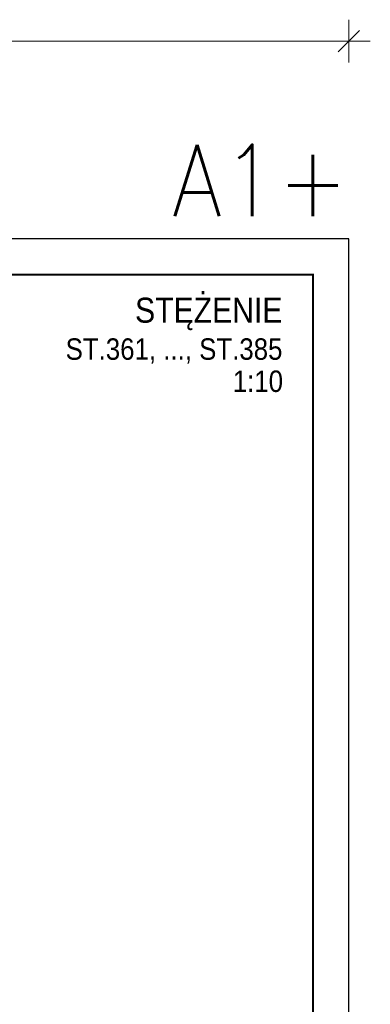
# Model space of a CAD drawing. Header units: millimetres. Extents: x -1005 to 207, y 18226 to 18896.
# Tile 50 of 50: x 109 to 207, y 18606 to 18881. Entities that reach past the tile are written whole.
import ezdxf
from ezdxf.enums import TextEntityAlignment as Align

# ---------------------------------------------------------------- set-up
doc = ezdxf.new("R2010")
doc.units = ezdxf.units.MM
doc.header["$LTSCALE"] = 10
doc.layers.get('Defpoints').update_dxf_attribs({"color": 1})
doc.layers.add('_FORMATKA', color=8, linetype='Continuous', plot=False)
for name, color, linetype, lineweight in [('_RAMKA', 7, 'Continuous', 35), ('PS_DIM', 4, 'Continuous', 13), ('PS_TEXT', 3, 'Continuous', 18)]:
    doc.layers.add(name, color=color, linetype=linetype, lineweight=lineweight)
doc.styles.add('ARIAL', font='arial.ttf')
doc.styles.add('gil', font='txt', dxfattribs={"width": 0.9})
doc.styles.add('simplex', font='simplex.shx', dxfattribs={"width": 0.75})
doc.dimstyles.new('1_10_PRZ', dxfattribs={"dimtxt": 2, "dimasz": 1, "dimexe": 2, "dimexo": 5, "dimgap": 1, "dimtad": 1, "dimdec": 0, "dimlfac": 10, "dimtxsty": 'simplex', "dimblk": 'dimznak', "dimcen": 2, "dimse1": 1, "dimse2": 1, "dimclrt": 3, "dimadec": 1, "dimazin": 0, "dimtfac": 1, "dimtdec": 0, "dimtix": 1, "dimtmove": 2, "dimatfit": 3, "dimldrblk": 'dim-grot', "dimfxl": 1, "dimarcsym": 0})

# ---------------------------------------------------------------- blocks, each defined once
blk = doc.blocks.new('dimznak')
at = {"color": 0}
for points in [[(0, 2), (0, -2)], [(-2, 0), (2, 0)]]:
    blk.add_lwpolyline(points, dxfattribs=at)
at = {"color": 2}
blk.add_lwpolyline([(1, 1), (-1, -1)], dxfattribs=at)
blk = doc.blocks.new('*D1587')
at = {"color": 252, "lineweight": -2, "transparency": 16777216}
blk.add_line((-1197, 649.33), (-3, 649.33), dxfattribs=at)
at = {"layer": 'Defpoints', "color": 0, "transparency": 16777216}
for p in [(0, 649.33), (-1200, 594), (0, 594)]:
    blk.add_point(p, dxfattribs=at)
at = {"color": 252, "lineweight": -2, "transparency": 16777216, "xscale": 3, "yscale": 3, "zscale": 3, "rotation": 180}
blk.add_blockref('dimznak', (-1200, 649.33), dxfattribs=at)
at = {"color": 252, "lineweight": -2, "transparency": 16777216, "xscale": 3, "yscale": 3, "zscale": 3}
blk.add_blockref('dimznak', (0, 649.33), dxfattribs=at)
at = {"color": 252, "transparency": 16777216, "insert": (-600, 659.83), "char_height": 15, "attachment_point": 5, "style": 'simplex'}
blk.add_mtext('1200', dxfattribs=at)
blk = doc.blocks.new('dim-grot')
blk.add_hatch(color=256).paths.add_polyline_path([(0, 0), (-2, 0.5), (-2, -0.5)])
blk.add_lwpolyline([(0, 0), (-2, 0.5), (-2, -0.5), (0, 0)])
blk = doc.blocks.new('Tytuł rysunku')
at = {"layer": 'PS_TEXT', "style": 'ARIAL', "flags": 4}
for tag, height, p in [('TYTUŁ1', 7, (-61.19, -9.34)), ('TYTUŁ2', 6, (-61.19, -19.72)), ('SKALA', 6, (-61.19, -28.72))]:
    blk.add_attdef(tag, text='', height=height, dxfattribs=at).set_placement(p, align=Align.MIDDLE_CENTER)
blk = doc.blocks.new('*U16')
at = {"layer": '_FORMATKA', "lineweight": -3}
blk.add_lwpolyline([(-1200, 0), (0, 0), (0, 594), (-1200, 594)], close=True, dxfattribs=at)
at = {"layer": '_RAMKA', "lineweight": -3, "const_width": 0.5}
blk.add_lwpolyline([(-1170, 10), (-10, 10), (-10, 584), (-1170, 584)], close=True, dxfattribs=at)
at = {"layer": '_FORMATKA', "lineweight": -3, "style": 'simplex', "width": 0.9}
blk.add_text('A1+', height=20, dxfattribs=at).set_placement((0, 600.35), align=Align.RIGHT)
dim = blk.add_linear_dim(base=(0, 649.33), p1=(-1200, 594), p2=(0, 594), dimstyle='1_10_PRZ', override={"dimscale": 3, "dimtxt": 5, "dimlfac": 1, "dimclrd": 252, "dimclrt": 252})
dim.commit()
dim.dimension.update_dxf_attribs({"geometry": '*D1587', "text_midpoint": (-600, 659.83)})

msp = doc.modelspace()

# ---------------------------------------------------------------- block references
ref = msp.add_blockref('Tytuł rysunku', (187.03, 18805.82))
ref.add_attrib('TYTUŁ1', 'STĘŻENIE', dxfattribs={"layer": 'PS_TEXT', "height": 7, "style": 'gil', "width": 0.9}).set_placement((182.03, 18796.48), align=Align.RIGHT)
ref.add_attrib('TYTUŁ2', 'ST.361, ..., ST.385', dxfattribs={"layer": 'PS_TEXT', "height": 6, "style": 'gil', "width": 0.9}).set_placement((182.03, 18786.1), align=Align.RIGHT)
ref.add_attrib('SKALA', '1:10', dxfattribs={"layer": 'PS_TEXT', "height": 6, "style": 'gil', "width": 0.9}).set_placement((182.2, 18777.1), align=Align.RIGHT)
at = {"layer": 'PS_DIM'}
msp.add_blockref('*U16', (200.59, 18225.93), dxfattribs=at)

doc.saveas('drawing.dxf')
